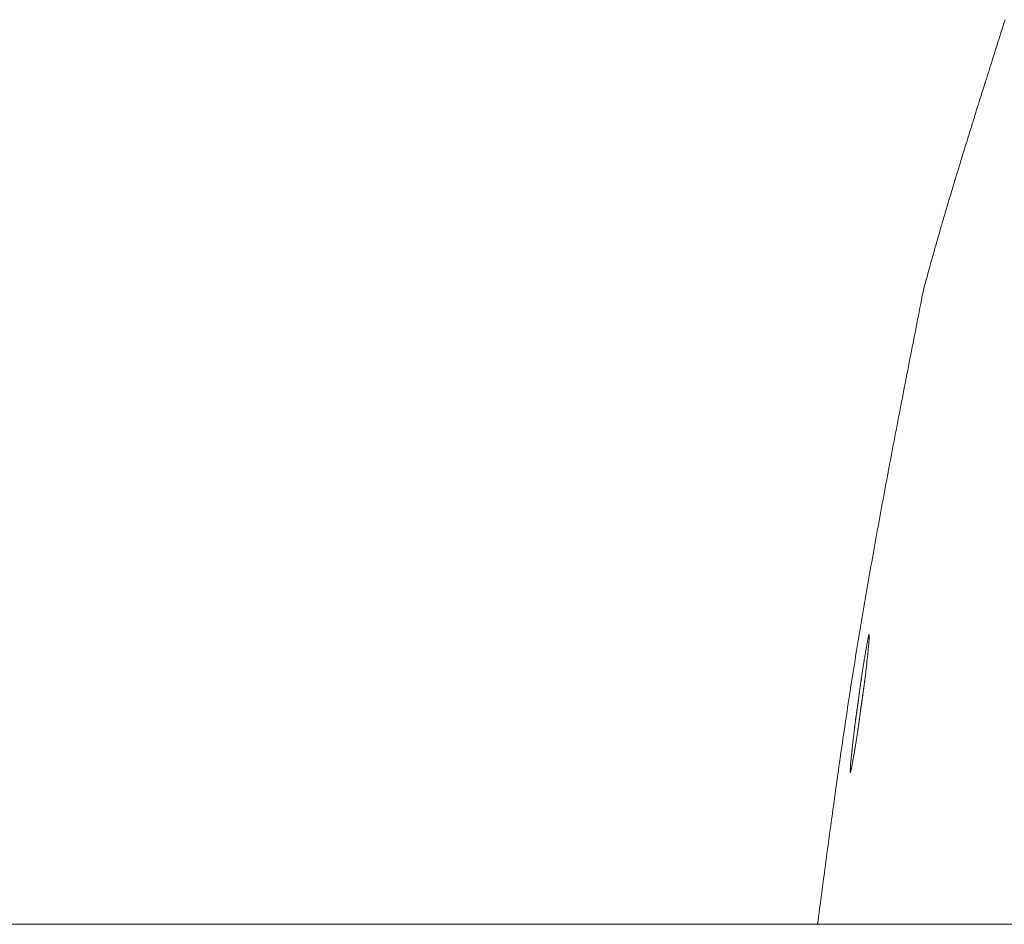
# Model space of a CAD drawing. Header units: millimetres. Extents: x -2274 to 12297, y -16157 to 26321.
# Tile 45 of 256: x -111 to -95, y -7080 to -7066. Entities that reach past the tile are written whole.
import ezdxf

# ---------------------------------------------------------------- set-up
doc = ezdxf.new("R2010")
doc.units = ezdxf.units.MM
doc.layers.add('-ŚCIANY NOŚNE', color=4, linetype='Continuous', lineweight=53)

msp = doc.modelspace()

# ---------------------------------------------------------------- linework, layer by layer
at = {"layer": '-ŚCIANY NOŚNE', "color": 253, "lineweight": 13}
msp.add_line((-121, -7080), (-41, -7080), dxfattribs=at)
at = {"color": 253, "linetype": 'ByBlock', "lineweight": 13}
msp.add_lwpolyline([(-96.296, -7069.863, 0.024582), (-96.358, -7070.142)], format="xyb", dxfattribs=at)
msp.add_lwpolyline([(-64, -7080), (-98, -7080)], dxfattribs=at)
at = {"color": 253, "lineweight": 13}
for points in [[(-95.038, -7065.715, 0), (-95.052, -7065.759, 0), (-95.066, -7065.804, 0), (-95.08, -7065.848, 0), (-95.094, -7065.893, 0), (-95.108, -7065.937, 0), (-95.122, -7065.982, 0), (-95.136, -7066.026, 0), (-95.15, -7066.07, 0), (-95.164, -7066.115, 0), (-95.178, -7066.159, 0), (-95.192, -7066.204, 0), (-95.206, -7066.248, 0), (-95.221, -7066.293, 0), (-95.235, -7066.337, 0), (-95.249, -7066.382, 0), (-95.263, -7066.426, 0), (-95.277, -7066.471, 0), (-95.291, -7066.515, 0), (-95.305, -7066.56, 0), (-95.319, -7066.604, 0), (-95.333, -7066.648, 0), (-95.347, -7066.693, 0), (-95.361, -7066.737, 0), (-95.375, -7066.782, 0), (-95.389, -7066.826, 0), (-95.403, -7066.871, 0), (-95.417, -7066.915, 0), (-95.431, -7066.96, 0), (-95.445, -7067.004, 0), (-95.459, -7067.049, 0), (-95.473, -7067.093, 0), (-95.487, -7067.138, 0), (-95.5, -7067.182, 0), (-95.514, -7067.227, 0), (-95.528, -7067.271, 0), (-95.542, -7067.316, 0), (-95.556, -7067.36, 0), (-95.57, -7067.405, 0), (-95.584, -7067.449, 0), (-95.598, -7067.494, 0), (-95.611, -7067.538, 0), (-95.625, -7067.583, 0), (-95.639, -7067.627, 0), (-95.653, -7067.672, 0), (-95.667, -7067.716, 0), (-95.68, -7067.761, 0), (-95.694, -7067.805, 0), (-95.708, -7067.85, 0), (-95.721, -7067.894, 0), (-95.735, -7067.939, 0), (-95.749, -7067.984, 0), (-95.762, -7068.028, 0), (-95.776, -7068.073, 0), (-95.789, -7068.117, 0), (-95.803, -7068.162, 0), (-95.817, -7068.206, 0), (-95.83, -7068.251, 0), (-95.844, -7068.296, 0), (-95.857, -7068.34, 0), (-95.87, -7068.385, 0), (-95.884, -7068.43, 0), (-95.897, -7068.474, 0), (-95.911, -7068.519, 0), (-95.924, -7068.563, 0), (-95.937, -7068.608, 0), (-95.95, -7068.653, 0), (-95.964, -7068.698, 0), (-95.977, -7068.742, 0), (-95.99, -7068.787, 0), (-96.003, -7068.832, 0), (-96.016, -7068.876, 0), (-96.029, -7068.921, 0), (-96.043, -7068.966, 0), (-96.056, -7069.01, 0), (-96.069, -7069.055, 0), (-96.081, -7069.1, 0), (-96.094, -7069.145, 0), (-96.107, -7069.19, 0), (-96.12, -7069.234, 0), (-96.133, -7069.279, 0), (-96.146, -7069.324, 0), (-96.159, -7069.369, 0), (-96.171, -7069.414, 0), (-96.184, -7069.458, 0), (-96.197, -7069.503, 0), (-96.209, -7069.548, 0), (-96.222, -7069.593, 0), (-96.234, -7069.638, 0), (-96.247, -7069.683, 0), (-96.259, -7069.728, 0), (-96.271, -7069.773, 0), (-96.284, -7069.818, 0), (-96.296, -7069.863, 0)], [(-96.358, -7070.142, 0), (-96.37, -7070.204, 0), (-96.382, -7070.265, 0), (-96.394, -7070.327, 0), (-96.406, -7070.389, 0), (-96.419, -7070.451, 0), (-96.431, -7070.512, 0), (-96.443, -7070.574, 0), (-96.455, -7070.636, 0), (-96.467, -7070.697, 0), (-96.479, -7070.759, 0), (-96.491, -7070.821, 0), (-96.503, -7070.883, 0), (-96.515, -7070.944, 0), (-96.528, -7071.006, 0), (-96.54, -7071.068, 0), (-96.552, -7071.129, 0), (-96.564, -7071.191, 0), (-96.576, -7071.253, 0), (-96.588, -7071.315, 0), (-96.6, -7071.376, 0), (-96.612, -7071.438, 0), (-96.624, -7071.5, 0), (-96.636, -7071.561, 0), (-96.648, -7071.623, 0), (-96.66, -7071.685, 0), (-96.672, -7071.747, 0), (-96.684, -7071.808, 0), (-96.696, -7071.87, 0), (-96.708, -7071.932, 0), (-96.72, -7071.994, 0), (-96.731, -7072.055, 0), (-96.743, -7072.117, 0), (-96.755, -7072.179, 0), (-96.767, -7072.241, 0), (-96.779, -7072.302, 0), (-96.791, -7072.364, 0), (-96.803, -7072.426, 0), (-96.814, -7072.488, 0), (-96.826, -7072.549, 0), (-96.838, -7072.611, 0), (-96.849, -7072.673, 0), (-96.861, -7072.735, 0), (-96.873, -7072.797, 0), (-96.885, -7072.858, 0), (-96.896, -7072.92, 0), (-96.908, -7072.982, 0), (-96.919, -7073.044, 0), (-96.931, -7073.105, 0), (-96.942, -7073.167, 0), (-96.954, -7073.229, 0), (-96.965, -7073.291, 0), (-96.977, -7073.353, 0), (-96.988, -7073.415, 0), (-97, -7073.476, 0), (-97.011, -7073.538, 0), (-97.022, -7073.6, 0), (-97.034, -7073.662, 0), (-97.045, -7073.724, 0), (-97.056, -7073.786, 0), (-97.068, -7073.847, 0), (-97.079, -7073.909, 0), (-97.09, -7073.971, 0), (-97.101, -7074.033, 0), (-97.112, -7074.095, 0), (-97.123, -7074.157, 0), (-97.134, -7074.219, 0), (-97.145, -7074.281, 0), (-97.156, -7074.342, 0), (-97.167, -7074.404, 0), (-97.178, -7074.466, 0), (-97.189, -7074.528, 0), (-97.2, -7074.59, 0), (-97.211, -7074.652, 0), (-97.221, -7074.714, 0), (-97.232, -7074.776, 0), (-97.243, -7074.838, 0), (-97.253, -7074.9, 0), (-97.264, -7074.962, 0), (-97.275, -7075.024, 0), (-97.285, -7075.086, 0), (-97.296, -7075.148, 0), (-97.306, -7075.21, 0), (-97.316, -7075.272, 0), (-97.327, -7075.334, 0), (-97.337, -7075.396, 0), (-97.347, -7075.458, 0), (-97.358, -7075.52, 0), (-97.368, -7075.582, 0), (-97.378, -7075.644, 0), (-97.388, -7075.706, 0), (-97.398, -7075.768, 0), (-97.408, -7075.83, 0), (-97.418, -7075.892, 0), (-97.428, -7075.954, 0), (-97.438, -7076.016, 0), (-97.448, -7076.078, 0), (-97.457, -7076.14, 0), (-97.467, -7076.202, 0), (-97.477, -7076.264, 0), (-97.486, -7076.326, 0), (-97.496, -7076.389, 0), (-97.506, -7076.451, 0), (-97.515, -7076.513, 0), (-97.525, -7076.575, 0), (-97.534, -7076.637, 0), (-97.543, -7076.699, 0), (-97.553, -7076.761, 0), (-97.562, -7076.824, 0), (-97.571, -7076.886, 0), (-97.58, -7076.948, 0), (-97.59, -7077.01, 0), (-97.599, -7077.072, 0), (-97.608, -7077.135, 0), (-97.617, -7077.197, 0), (-97.626, -7077.259, 0), (-97.635, -7077.321, 0), (-97.644, -7077.383, 0), (-97.653, -7077.446, 0), (-97.662, -7077.508, 0), (-97.67, -7077.57, 0), (-97.679, -7077.632, 0), (-97.688, -7077.695, 0), (-97.697, -7077.757, 0), (-97.706, -7077.819, 0), (-97.714, -7077.881, 0), (-97.723, -7077.944, 0), (-97.732, -7078.006, 0), (-97.74, -7078.068, 0), (-97.749, -7078.13, 0), (-97.757, -7078.193, 0), (-97.766, -7078.255, 0), (-97.775, -7078.317, 0), (-97.783, -7078.38, 0), (-97.792, -7078.442, 0), (-97.8, -7078.504, 0), (-97.809, -7078.567, 0), (-97.817, -7078.629, 0), (-97.825, -7078.691, 0), (-97.834, -7078.753, 0), (-97.842, -7078.816, 0), (-97.851, -7078.878, 0), (-97.859, -7078.94, 0), (-97.867, -7079.003, 0), (-97.876, -7079.065, 0), (-97.884, -7079.127, 0), (-97.892, -7079.19, 0), (-97.901, -7079.252, 0), (-97.909, -7079.314, 0), (-97.917, -7079.377, 0), (-97.926, -7079.439, 0), (-97.934, -7079.501, 0), (-97.942, -7079.564, 0), (-97.95, -7079.626, 0), (-97.959, -7079.688, 0), (-97.967, -7079.751, 0), (-97.975, -7079.813, 0), (-97.983, -7079.875, 0), (-97.992, -7079.938, 0), (-98, -7080, 0)], [(-97.305, -7076.513, 0), (-97.304, -7076.506, 0), (-97.303, -7076.5, 0), (-97.302, -7076.493, 0), (-97.301, -7076.486, 0), (-97.3, -7076.48, 0), (-97.299, -7076.473, 0), (-97.298, -7076.467, 0), (-97.297, -7076.46, 0), (-97.296, -7076.453, 0), (-97.296, -7076.447, 0), (-97.295, -7076.44, 0), (-97.294, -7076.433, 0), (-97.293, -7076.427, 0), (-97.292, -7076.42, 0), (-97.291, -7076.413, 0), (-97.29, -7076.407, 0), (-97.289, -7076.4, 0), (-97.288, -7076.393, 0), (-97.287, -7076.386, 0), (-97.286, -7076.38, 0), (-97.285, -7076.373, 0), (-97.284, -7076.366, 0), (-97.283, -7076.359, 0), (-97.282, -7076.352, 0), (-97.281, -7076.345, 0), (-97.28, -7076.338, 0), (-97.279, -7076.331, 0), (-97.278, -7076.324, 0), (-97.277, -7076.317, 0), (-97.276, -7076.31, 0), (-97.275, -7076.303, 0), (-97.274, -7076.296, 0), (-97.273, -7076.289, 0), (-97.272, -7076.282, 0), (-97.271, -7076.275, 0), (-97.27, -7076.267, 0), (-97.269, -7076.26, 0), (-97.268, -7076.253, 0), (-97.267, -7076.245, 0), (-97.266, -7076.238, 0), (-97.265, -7076.231, 0), (-97.264, -7076.223, 0), (-97.263, -7076.216, 0), (-97.262, -7076.208, 0), (-97.261, -7076.2, 0), (-97.26, -7076.193, 0), (-97.259, -7076.185, 0), (-97.258, -7076.177, 0), (-97.257, -7076.169, 0), (-97.256, -7076.162, 0), (-97.255, -7076.154, 0), (-97.254, -7076.146, 0), (-97.253, -7076.138, 0), (-97.252, -7076.13, 0), (-97.251, -7076.121, 0), (-97.25, -7076.113, 0), (-97.249, -7076.105, 0), (-97.248, -7076.097, 0), (-97.247, -7076.088, 0), (-97.246, -7076.08, 0), (-97.245, -7076.071, 0), (-97.244, -7076.063, 0), (-97.243, -7076.054, 0), (-97.242, -7076.046, 0), (-97.241, -7076.037, 0), (-97.239, -7076.028, 0), (-97.238, -7076.019, 0), (-97.237, -7076.01, 0), (-97.236, -7076.001, 0), (-97.235, -7075.992, 0), (-97.234, -7075.983, 0), (-97.233, -7075.974, 0), (-97.232, -7075.964, 0), (-97.231, -7075.955, 0), (-97.23, -7075.945, 0), (-97.229, -7075.936, 0), (-97.227, -7075.926, 0), (-97.226, -7075.916, 0), (-97.225, -7075.907, 0), (-97.224, -7075.897, 0), (-97.223, -7075.887, 0), (-97.222, -7075.877, 0), (-97.221, -7075.867, 0), (-97.22, -7075.856, 0), (-97.219, -7075.846, 0), (-97.217, -7075.836, 0), (-97.216, -7075.825, 0), (-97.215, -7075.815, 0), (-97.214, -7075.804, 0), (-97.213, -7075.793, 0), (-97.212, -7075.782, 0), (-97.211, -7075.771, 0), (-97.209, -7075.76, 0), (-97.208, -7075.749, 0), (-97.207, -7075.738, 0), (-97.206, -7075.727, 0), (-97.205, -7075.715, 0), (-97.204, -7075.704, 0), (-97.203, -7075.692, 0), (-97.201, -7075.681, 0), (-97.2, -7075.669, 0), (-97.199, -7075.658, 0), (-97.198, -7075.647, 0), (-97.197, -7075.635, 0), (-97.196, -7075.624, 0), (-97.195, -7075.613, 0), (-97.194, -7075.602, 0), (-97.193, -7075.591, 0), (-97.192, -7075.58, 0), (-97.191, -7075.57, 0), (-97.19, -7075.559, 0), (-97.189, -7075.549, 0), (-97.188, -7075.539, 0), (-97.188, -7075.53, 0), (-97.187, -7075.52, 0), (-97.186, -7075.511, 0), (-97.186, -7075.503, 0), (-97.185, -7075.494, 0), (-97.184, -7075.486, 0), (-97.184, -7075.479, 0), (-97.184, -7075.471, 0), (-97.183, -7075.465, 0), (-97.183, -7075.458, 0), (-97.183, -7075.452, 0), (-97.182, -7075.447, 0), (-97.182, -7075.442, 0), (-97.182, -7075.438, 0), (-97.182, -7075.434, 0), (-97.183, -7075.43, 0), (-97.183, -7075.428, 0), (-97.183, -7075.426, 0), (-97.183, -7075.424, 0), (-97.184, -7075.423, 0), (-97.184, -7075.423, 0), (-97.185, -7075.423, 0), (-97.186, -7075.425, 0), (-97.187, -7075.426, 0), (-97.188, -7075.429, 0), (-97.189, -7075.431, 0), (-97.19, -7075.435, 0), (-97.191, -7075.439, 0), (-97.192, -7075.443, 0), (-97.193, -7075.448, 0), (-97.194, -7075.454, 0), (-97.196, -7075.46, 0), (-97.197, -7075.466, 0), (-97.199, -7075.473, 0), (-97.2, -7075.48, 0), (-97.202, -7075.488, 0), (-97.204, -7075.496, 0), (-97.205, -7075.504, 0), (-97.207, -7075.513, 0), (-97.209, -7075.522, 0), (-97.211, -7075.532, 0), (-97.212, -7075.541, 0), (-97.214, -7075.551, 0), (-97.216, -7075.561, 0), (-97.218, -7075.571, 0), (-97.22, -7075.582, 0), (-97.222, -7075.593, 0), (-97.224, -7075.603, 0), (-97.226, -7075.614, 0), (-97.228, -7075.626, 0), (-97.23, -7075.637, 0), (-97.232, -7075.648, 0), (-97.234, -7075.659, 0), (-97.236, -7075.671, 0), (-97.238, -7075.682, 0), (-97.24, -7075.694, 0), (-97.242, -7075.705, 0), (-97.244, -7075.716, 0), (-97.246, -7075.728, 0), (-97.248, -7075.739, 0), (-97.25, -7075.75, 0), (-97.252, -7075.761, 0), (-97.253, -7075.772, 0), (-97.255, -7075.783, 0), (-97.257, -7075.794, 0), (-97.259, -7075.805, 0), (-97.261, -7075.815, 0), (-97.262, -7075.826, 0), (-97.264, -7075.836, 0), (-97.266, -7075.846, 0), (-97.267, -7075.857, 0), (-97.269, -7075.867, 0), (-97.271, -7075.877, 0), (-97.272, -7075.887, 0), (-97.274, -7075.897, 0), (-97.276, -7075.907, 0), (-97.277, -7075.916, 0), (-97.279, -7075.926, 0), (-97.28, -7075.936, 0), (-97.282, -7075.945, 0), (-97.283, -7075.955, 0), (-97.285, -7075.964, 0), (-97.286, -7075.973, 0), (-97.288, -7075.982, 0), (-97.289, -7075.992, 0), (-97.29, -7076.001, 0), (-97.292, -7076.01, 0), (-97.293, -7076.019, 0), (-97.294, -7076.027, 0), (-97.296, -7076.036, 0), (-97.297, -7076.045, 0), (-97.298, -7076.054, 0), (-97.3, -7076.062, 0), (-97.301, -7076.071, 0), (-97.302, -7076.079, 0), (-97.303, -7076.088, 0), (-97.305, -7076.096, 0), (-97.306, -7076.104, 0), (-97.307, -7076.112, 0), (-97.308, -7076.121, 0), (-97.31, -7076.129, 0), (-97.311, -7076.137, 0), (-97.312, -7076.145, 0), (-97.313, -7076.153, 0), (-97.314, -7076.161, 0), (-97.315, -7076.168, 0), (-97.316, -7076.176, 0), (-97.317, -7076.184, 0), (-97.319, -7076.192, 0), (-97.32, -7076.199, 0)], [(-97.32, -7076.199, 0), (-97.321, -7076.209, 0), (-97.322, -7076.218, 0), (-97.324, -7076.227, 0), (-97.325, -7076.236, 0), (-97.326, -7076.245, 0), (-97.327, -7076.254, 0), (-97.329, -7076.263, 0), (-97.33, -7076.272, 0), (-97.331, -7076.281, 0), (-97.332, -7076.29, 0), (-97.333, -7076.299, 0), (-97.335, -7076.307, 0), (-97.336, -7076.316, 0), (-97.337, -7076.325, 0), (-97.338, -7076.333, 0), (-97.339, -7076.342, 0), (-97.34, -7076.35, 0), (-97.341, -7076.359, 0), (-97.343, -7076.367, 0), (-97.344, -7076.375, 0), (-97.345, -7076.384, 0), (-97.346, -7076.392, 0), (-97.347, -7076.4, 0), (-97.348, -7076.409, 0), (-97.349, -7076.417, 0), (-97.35, -7076.425, 0), (-97.351, -7076.433, 0), (-97.353, -7076.442, 0), (-97.354, -7076.45, 0), (-97.355, -7076.458, 0), (-97.356, -7076.466, 0), (-97.357, -7076.474, 0), (-97.358, -7076.482, 0), (-97.359, -7076.49, 0), (-97.36, -7076.498, 0), (-97.361, -7076.507, 0), (-97.363, -7076.515, 0), (-97.364, -7076.523, 0), (-97.365, -7076.531, 0), (-97.366, -7076.539, 0), (-97.367, -7076.547, 0), (-97.368, -7076.555, 0), (-97.369, -7076.563, 0), (-97.37, -7076.571, 0), (-97.372, -7076.58, 0), (-97.373, -7076.588, 0), (-97.374, -7076.596, 0), (-97.375, -7076.604, 0), (-97.376, -7076.612, 0), (-97.377, -7076.621, 0), (-97.378, -7076.629, 0), (-97.38, -7076.637, 0), (-97.381, -7076.646, 0), (-97.382, -7076.654, 0), (-97.383, -7076.662, 0), (-97.384, -7076.671, 0), (-97.386, -7076.679, 0), (-97.387, -7076.688, 0), (-97.388, -7076.696, 0), (-97.389, -7076.705, 0), (-97.39, -7076.714, 0), (-97.392, -7076.722, 0), (-97.393, -7076.731, 0), (-97.394, -7076.74, 0), (-97.395, -7076.749, 0), (-97.396, -7076.758, 0), (-97.398, -7076.767, 0), (-97.399, -7076.776, 0), (-97.4, -7076.785, 0), (-97.401, -7076.794, 0), (-97.403, -7076.803, 0), (-97.404, -7076.812, 0), (-97.405, -7076.822, 0), (-97.406, -7076.831, 0), (-97.408, -7076.84, 0), (-97.409, -7076.85, 0), (-97.41, -7076.86, 0), (-97.411, -7076.869, 0), (-97.413, -7076.879, 0), (-97.414, -7076.889, 0), (-97.415, -7076.899, 0), (-97.416, -7076.909, 0), (-97.418, -7076.919, 0), (-97.419, -7076.929, 0), (-97.42, -7076.94, 0), (-97.422, -7076.95, 0), (-97.423, -7076.96, 0), (-97.424, -7076.971, 0), (-97.426, -7076.982, 0), (-97.427, -7076.992, 0), (-97.428, -7077.003, 0), (-97.429, -7077.014, 0), (-97.431, -7077.025, 0), (-97.432, -7077.037, 0), (-97.433, -7077.048, 0), (-97.435, -7077.059, 0), (-97.436, -7077.071, 0), (-97.438, -7077.083, 0), (-97.439, -7077.094, 0), (-97.44, -7077.106, 0), (-97.442, -7077.118, 0), (-97.443, -7077.13, 0), (-97.444, -7077.143, 0), (-97.446, -7077.155, 0), (-97.447, -7077.168, 0), (-97.448, -7077.18, 0), (-97.45, -7077.193, 0), (-97.451, -7077.206, 0), (-97.453, -7077.219, 0), (-97.454, -7077.232, 0), (-97.455, -7077.246, 0), (-97.457, -7077.259, 0), (-97.458, -7077.273, 0), (-97.46, -7077.287, 0), (-97.461, -7077.301, 0), (-97.463, -7077.315, 0), (-97.464, -7077.329, 0), (-97.465, -7077.343, 0), (-97.467, -7077.357, 0), (-97.468, -7077.371, 0), (-97.469, -7077.385, 0), (-97.471, -7077.399, 0), (-97.472, -7077.413, 0), (-97.473, -7077.426, 0), (-97.474, -7077.439, 0), (-97.476, -7077.452, 0), (-97.477, -7077.465, 0), (-97.478, -7077.478, 0), (-97.479, -7077.49, 0), (-97.48, -7077.501, 0), (-97.481, -7077.513, 0), (-97.481, -7077.523, 0), (-97.482, -7077.533, 0), (-97.483, -7077.543, 0), (-97.483, -7077.552, 0), (-97.484, -7077.561, 0), (-97.484, -7077.568, 0), (-97.484, -7077.576, 0), (-97.485, -7077.582, 0), (-97.485, -7077.587, 0), (-97.485, -7077.592, 0), (-97.484, -7077.596, 0), (-97.484, -7077.599, 0), (-97.484, -7077.601, 0), (-97.483, -7077.602, 0), (-97.482, -7077.603, 0), (-97.482, -7077.602, 0), (-97.481, -7077.6, 0), (-97.479, -7077.597, 0), (-97.478, -7077.594, 0), (-97.477, -7077.589, 0), (-97.476, -7077.584, 0), (-97.474, -7077.578, 0), (-97.472, -7077.571, 0), (-97.471, -7077.564, 0), (-97.469, -7077.556, 0), (-97.467, -7077.547, 0), (-97.465, -7077.538, 0), (-97.463, -7077.528, 0), (-97.461, -7077.517, 0), (-97.459, -7077.506, 0), (-97.457, -7077.495, 0), (-97.454, -7077.483, 0), (-97.452, -7077.471, 0), (-97.45, -7077.459, 0), (-97.447, -7077.446, 0), (-97.445, -7077.433, 0), (-97.442, -7077.419, 0), (-97.44, -7077.406, 0), (-97.438, -7077.392, 0), (-97.435, -7077.378, 0), (-97.433, -7077.364, 0), (-97.43, -7077.35, 0), (-97.428, -7077.336, 0), (-97.425, -7077.322, 0), (-97.423, -7077.308, 0), (-97.42, -7077.294, 0), (-97.418, -7077.28, 0), (-97.416, -7077.267, 0), (-97.414, -7077.253, 0), (-97.411, -7077.24, 0), (-97.409, -7077.227, 0), (-97.407, -7077.214, 0), (-97.405, -7077.201, 0), (-97.403, -7077.188, 0), (-97.401, -7077.175, 0), (-97.398, -7077.163, 0), (-97.396, -7077.15, 0), (-97.394, -7077.138, 0), (-97.392, -7077.126, 0), (-97.391, -7077.114, 0), (-97.389, -7077.102, 0), (-97.387, -7077.09, 0), (-97.385, -7077.078, 0), (-97.383, -7077.067, 0), (-97.381, -7077.055, 0), (-97.38, -7077.044, 0), (-97.378, -7077.033, 0), (-97.376, -7077.022, 0), (-97.374, -7077.011, 0), (-97.373, -7077, 0), (-97.371, -7076.989, 0), (-97.369, -7076.978, 0), (-97.368, -7076.968, 0), (-97.366, -7076.957, 0), (-97.365, -7076.947, 0), (-97.363, -7076.936, 0), (-97.362, -7076.926, 0), (-97.36, -7076.916, 0), (-97.359, -7076.906, 0), (-97.357, -7076.896, 0), (-97.356, -7076.886, 0), (-97.354, -7076.876, 0), (-97.353, -7076.867, 0), (-97.352, -7076.857, 0), (-97.35, -7076.847, 0), (-97.349, -7076.838, 0), (-97.348, -7076.828, 0), (-97.346, -7076.819, 0), (-97.345, -7076.81, 0), (-97.344, -7076.801, 0), (-97.342, -7076.791, 0), (-97.341, -7076.782, 0), (-97.34, -7076.773, 0), (-97.339, -7076.764, 0), (-97.337, -7076.755, 0), (-97.336, -7076.746, 0), (-97.335, -7076.738, 0), (-97.334, -7076.729, 0), (-97.333, -7076.72, 0), (-97.331, -7076.712, 0), (-97.33, -7076.703, 0), (-97.329, -7076.694, 0), (-97.328, -7076.686, 0), (-97.327, -7076.677, 0), (-97.326, -7076.669, 0), (-97.325, -7076.66, 0), (-97.323, -7076.652, 0), (-97.322, -7076.644, 0), (-97.321, -7076.635, 0), (-97.32, -7076.627, 0), (-97.319, -7076.619, 0), (-97.318, -7076.611, 0), (-97.317, -7076.602, 0), (-97.316, -7076.594, 0), (-97.315, -7076.586, 0), (-97.314, -7076.578, 0), (-97.312, -7076.57, 0), (-97.311, -7076.561, 0), (-97.31, -7076.553, 0), (-97.309, -7076.545, 0), (-97.308, -7076.537, 0), (-97.307, -7076.529, 0), (-97.306, -7076.521, 0), (-97.305, -7076.513, 0)]]:
    msp.add_polyline3d(points, dxfattribs=at)

doc.saveas('drawing.dxf')
